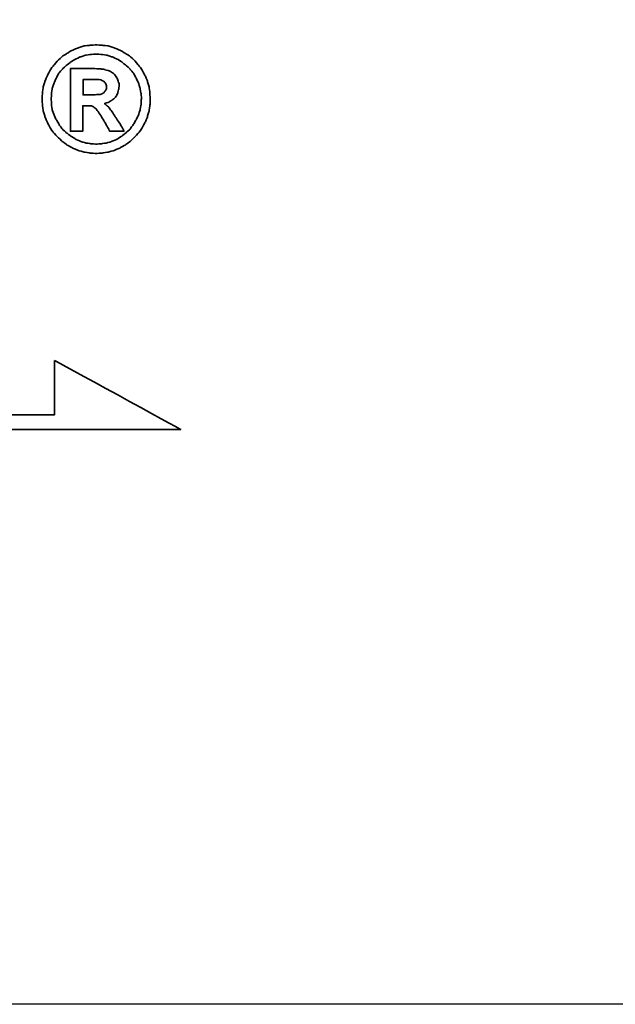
# Model space of a CAD drawing. Header units: millimetres. Extents: x 710 to 1313, y 178 to 430.
# Tile 34 of 37: x 1175 to 1183, y 221 to 236. Entities that reach past the tile are written whole.
import ezdxf

# ---------------------------------------------------------------- set-up
doc = ezdxf.new("R2010")
doc.units = ezdxf.units.MM
doc.header["$LTSCALE"] = 10
for name, color, linetype in [('DIM', 4, 'Continuous'), ('layer 1', 7, 'Continuous'), ('OUT', 3, 'Continuous')]:
    doc.layers.add(name, color=color, linetype=linetype)

# ---------------------------------------------------------------- blocks, each defined once
blk = doc.blocks.new('TBI MOTION logo(完整正式版)')
at = {"layer": 'layer 1', "color": 22, "lineweight": 35}
for points, knots in [([(81.20634, 4.98624), (81.20634, 4.98624), (81.18649, 5.32862), (81.18649, 5.32862), (81.18649, 5.32862), (81.18649, 5.32862), (81.13886, 5.66206), (81.13886, 5.66206), (81.13886, 5.66206), (81.13886, 5.66206), (81.04359, 5.97764), (81.04359, 5.97764), (81.04359, 5.97764), (81.04359, 5.97764), (80.91061, 6.29124), (80.91061, 6.29124), (80.91061, 6.29124), (80.91061, 6.29124), (80.75778, 6.58697), (80.75778, 6.58697), (80.75778, 6.58697), (80.75778, 6.58697), (80.5593, 6.85294), (80.5593, 6.85294), (80.5593, 6.85294), (80.5593, 6.85294), (80.33105, 7.1189), (80.33105, 7.1189), (80.33105, 7.1189), (80.33105, 7.1189), (80.09287, 7.33921), (80.09287, 7.33921), (80.09287, 7.33921), (80.09287, 7.33921), (79.815, 7.51982), (79.815, 7.51982), (79.815, 7.51982), (79.815, 7.51982), (79.51133, 7.69051), (79.51133, 7.69051), (79.51133, 7.69051), (79.51133, 7.69051), (79.19773, 7.8235), (79.19773, 7.8235), (79.19773, 7.8235), (79.19773, 7.8235), (78.88215, 7.91877), (78.88215, 7.91877), (78.88215, 7.91877), (78.88215, 7.91877), (78.54871, 7.95846), (78.54871, 7.95846), (78.54871, 7.95846), (78.54871, 7.95846), (78.21526, 7.98625), (78.21526, 7.98625), (78.21526, 7.98625), (78.21526, 7.98625), (77.87388, 7.95846), (77.87388, 7.95846), (77.87388, 7.95846), (77.87388, 7.95846), (77.54044, 7.91877), (77.54044, 7.91877), (77.54044, 7.91877), (77.54044, 7.91877), (77.22485, 7.8235), (77.22485, 7.8235), (77.22485, 7.8235), (77.22485, 7.8235), (76.91027, 7.69051), (76.91027, 7.69051), (76.91027, 7.69051), (76.91027, 7.69051), (76.6056, 7.51982), (76.6056, 7.51982), (76.6056, 7.51982), (76.6056, 7.51982), (76.32972, 7.33921), (76.32972, 7.33921), (76.32972, 7.33921), (76.32972, 7.33921), (76.09154, 7.1189), (76.09154, 7.1189), (76.09154, 7.1189), (76.09154, 7.1189), (75.86329, 6.85294), (75.86329, 6.85294), (75.86329, 6.85294), (75.86329, 6.85294), (75.66382, 6.58697), (75.66382, 6.58697), (75.66382, 6.58697), (75.66382, 6.58697), (75.51099, 6.29124), (75.51099, 6.29124), (75.51099, 6.29124), (75.51099, 6.29124), (75.37702, 5.97764), (75.37702, 5.97764), (75.37702, 5.97764), (75.37702, 5.97764), (75.28175, 5.66206), (75.28175, 5.66206), (75.28175, 5.66206), (75.28175, 5.66206), (75.23411, 5.32862), (75.23411, 5.32862), (75.23411, 5.32862), (75.23411, 5.32862), (75.21625, 4.98624), (75.21625, 4.98624), (75.21625, 4.98624), (75.21625, 4.98624), (75.23411, 4.6528), (75.23411, 4.6528), (75.23411, 4.6528), (75.23411, 4.6528), (75.28175, 4.32035), (75.28175, 4.32035), (75.28175, 4.32035), (75.28175, 4.32035), (75.37702, 3.99583), (75.37702, 3.99583), (75.37702, 3.99583), (75.37702, 3.99583), (75.51099, 3.68224), (75.51099, 3.68224), (75.51099, 3.68224), (75.51099, 3.68224), (75.66382, 3.38749), (75.66382, 3.38749), (75.66382, 3.38749), (75.66382, 3.38749), (75.86329, 3.10963), (75.86329, 3.10963), (75.86329, 3.10963), (75.86329, 3.10963), (76.09154, 2.87145), (76.09154, 2.87145), (76.09154, 2.87145), (76.09154, 2.87145), (76.32972, 2.6432), (76.32972, 2.6432), (76.32972, 2.6432), (76.32972, 2.6432), (76.6056, 2.43381), (76.6056, 2.43381), (76.6056, 2.43381), (76.6056, 2.43381), (76.91027, 2.27205), (76.91027, 2.27205), (76.91027, 2.27205), (76.91027, 2.27205), (77.22485, 2.13906), (77.22485, 2.13906), (77.22485, 2.13906), (77.22485, 2.13906), (77.54044, 2.0438), (77.54044, 2.0438), (77.54044, 2.0438), (77.54044, 2.0438), (77.87388, 1.99616), (77.87388, 1.99616), (77.87388, 1.99616), (77.87388, 1.99616), (78.21526, 1.97631), (78.21526, 1.97631), (78.21526, 1.97631), (78.21526, 1.97631), (78.54871, 1.99616), (78.54871, 1.99616), (78.54871, 1.99616), (78.54871, 1.99616), (78.88215, 2.0438), (78.88215, 2.0438), (78.88215, 2.0438), (78.88215, 2.0438), (79.19773, 2.13906), (79.19773, 2.13906), (79.19773, 2.13906), (79.19773, 2.13906), (79.51133, 2.27205), (79.51133, 2.27205), (79.51133, 2.27205), (79.51133, 2.27205), (79.815, 2.43381), (79.815, 2.43381), (79.815, 2.43381), (79.815, 2.43381), (80.09287, 2.6432), (80.09287, 2.6432), (80.09287, 2.6432), (80.09287, 2.6432), (80.33105, 2.87145), (80.33105, 2.87145), (80.33105, 2.87145), (80.33105, 2.87145), (80.5593, 3.10963), (80.5593, 3.10963), (80.5593, 3.10963), (80.5593, 3.10963), (80.75778, 3.38749), (80.75778, 3.38749), (80.75778, 3.38749), (80.75778, 3.38749), (80.91061, 3.68224), (80.91061, 3.68224), (80.91061, 3.68224), (80.91061, 3.68224), (81.04359, 3.99583), (81.04359, 3.99583), (81.04359, 3.99583), (81.04359, 3.99583), (81.13886, 4.32035), (81.13886, 4.32035), (81.13886, 4.32035), (81.13886, 4.32035), (81.18649, 4.6528), (81.18649, 4.6528), (81.18649, 4.6528), (81.18649, 4.6528), (81.20634, 4.98624), (81.20634, 4.98624)], [0, 0, 0, 0, 0.01785714, 0.01785714, 0.01785714, 0.01785715, 0.03571429, 0.03571429, 0.03571429, 0.0357143, 0.05357143, 0.05357143, 0.05357143, 0.05357144, 0.07142857, 0.07142857, 0.07142857, 0.07142858, 0.08928571, 0.08928571, 0.08928571, 0.08928572, 0.10714286, 0.10714286, 0.10714286, 0.10714287, 0.125, 0.125, 0.125, 0.12500001, 0.14285714, 0.14285714, 0.14285714, 0.14285715, 0.16071429, 0.16071429, 0.16071429, 0.1607143, 0.17857143, 0.17857143, 0.17857143, 0.17857144, 0.19642857, 0.19642857, 0.19642857, 0.19642858, 0.21428571, 0.21428571, 0.21428571, 0.21428572, 0.23214286, 0.23214286, 0.23214286, 0.23214287, 0.25, 0.25, 0.25, 0.25000001, 0.26785714, 0.26785714, 0.26785714, 0.26785715, 0.28571429, 0.28571429, 0.28571429, 0.2857143, 0.30357143, 0.30357143, 0.30357143, 0.30357144, 0.32142857, 0.32142857, 0.32142857, 0.32142858, 0.33928571, 0.33928571, 0.33928571, 0.33928572, 0.35714286, 0.35714286, 0.35714286, 0.35714287, 0.375, 0.375, 0.375, 0.37500001, 0.39285714, 0.39285714, 0.39285714, 0.39285715, 0.41071429, 0.41071429, 0.41071429, 0.4107143, 0.42857143, 0.42857143, 0.42857143, 0.42857144, 0.44642857, 0.44642857, 0.44642857, 0.44642858, 0.46428571, 0.46428571, 0.46428571, 0.46428572, 0.48214286, 0.48214286, 0.48214286, 0.48214287, 0.5, 0.5, 0.5, 0.50000001, 0.51785714, 0.51785714, 0.51785714, 0.51785715, 0.53571429, 0.53571429, 0.53571429, 0.5357143, 0.55357143, 0.55357143, 0.55357143, 0.55357144, 0.57142857, 0.57142857, 0.57142857, 0.57142858, 0.58928571, 0.58928571, 0.58928571, 0.58928572, 0.60714286, 0.60714286, 0.60714286, 0.60714287, 0.625, 0.625, 0.625, 0.62500001, 0.64285714, 0.64285714, 0.64285714, 0.64285715, 0.66071429, 0.66071429, 0.66071429, 0.6607143, 0.67857143, 0.67857143, 0.67857143, 0.67857144, 0.69642857, 0.69642857, 0.69642857, 0.69642858, 0.71428571, 0.71428571, 0.71428571, 0.71428572, 0.73214286, 0.73214286, 0.73214286, 0.73214287, 0.75, 0.75, 0.75, 0.75000001, 0.76785714, 0.76785714, 0.76785714, 0.76785715, 0.78571429, 0.78571429, 0.78571429, 0.7857143, 0.80357143, 0.80357143, 0.80357143, 0.80357144, 0.82142857, 0.82142857, 0.82142857, 0.82142858, 0.83928571, 0.83928571, 0.83928571, 0.83928572, 0.85714286, 0.85714286, 0.85714286, 0.85714287, 0.875, 0.875, 0.875, 0.87500001, 0.89285714, 0.89285714, 0.89285714, 0.89285715, 0.91071429, 0.91071429, 0.91071429, 0.9107143, 0.92857143, 0.92857143, 0.92857143, 0.92857144, 0.94642857, 0.94642857, 0.94642857, 0.94642858, 0.96428571, 0.96428571, 0.96428571, 0.96428572, 0.98214286, 0.98214286, 0.98214286, 0.98214287, 1, 1, 1, 1]), ([(80.71014, 4.98624), (80.71014, 4.98624), (80.69129, 5.29091), (80.69129, 5.29091), (80.69129, 5.29091), (80.69129, 5.29091), (80.64464, 5.57672), (80.64464, 5.57672), (80.64464, 5.57672), (80.64464, 5.57672), (80.54937, 5.87245), (80.54937, 5.87245), (80.54937, 5.87245), (80.54937, 5.87245), (80.41639, 6.14833), (80.41639, 6.14833), (80.41639, 6.14833), (80.41639, 6.14833), (80.27349, 6.41429), (80.27349, 6.41429), (80.27349, 6.41429), (80.27349, 6.41429), (80.08295, 6.64255), (80.08295, 6.64255), (80.08295, 6.64255), (80.08295, 6.64255), (79.86264, 6.84301), (79.86264, 6.84301), (79.86264, 6.84301), (79.86264, 6.84301), (79.63439, 7.03355), (79.63439, 7.03355), (79.63439, 7.03355), (79.63439, 7.03355), (79.37835, 7.1963), (79.37835, 7.1963), (79.37835, 7.1963), (79.37835, 7.1963), (79.10246, 7.30944), (79.10246, 7.30944), (79.10246, 7.30944), (79.10246, 7.30944), (78.81665, 7.40471), (78.81665, 7.40471), (78.81665, 7.40471), (78.81665, 7.40471), (78.511, 7.45234), (78.511, 7.45234), (78.511, 7.45234), (78.511, 7.45234), (78.21526, 7.47219), (78.21526, 7.47219), (78.21526, 7.47219), (78.21526, 7.47219), (77.9106, 7.45234), (77.9106, 7.45234), (77.9106, 7.45234), (77.9106, 7.45234), (77.61685, 7.40471), (77.61685, 7.40471), (77.61685, 7.40471), (77.61685, 7.40471), (77.32012, 7.30944), (77.32012, 7.30944), (77.32012, 7.30944), (77.32012, 7.30944), (77.06309, 7.1963), (77.06309, 7.1963), (77.06309, 7.1963), (77.06309, 7.1963), (76.80606, 7.03355), (76.80606, 7.03355), (76.80606, 7.03355), (76.80606, 7.03355), (76.55797, 6.84301), (76.55797, 6.84301), (76.55797, 6.84301), (76.55797, 6.84301), (76.34063, 6.64255), (76.34063, 6.64255), (76.34063, 6.64255), (76.34063, 6.64255), (76.1491, 6.41429), (76.1491, 6.41429), (76.1491, 6.41429), (76.1491, 6.41429), (76.0062, 6.14833), (76.0062, 6.14833), (76.0062, 6.14833), (76.0062, 6.14833), (75.88314, 5.87245), (75.88314, 5.87245), (75.88314, 5.87245), (75.88314, 5.87245), (75.77794, 5.57672), (75.77794, 5.57672), (75.77794, 5.57672), (75.77794, 5.57672), (75.73924, 5.29091), (75.73924, 5.29091), (75.73924, 5.29091), (75.73924, 5.29091), (75.72039, 4.98624), (75.72039, 4.98624), (75.72039, 4.98624), (75.72039, 4.98624), (75.73924, 4.67165), (75.73924, 4.67165), (75.73924, 4.67165), (75.73924, 4.67165), (75.77794, 4.37791), (75.77794, 4.37791), (75.77794, 4.37791), (75.77794, 4.37791), (75.88314, 4.10102), (75.88314, 4.10102), (75.88314, 4.10102), (75.88314, 4.10102), (76.0062, 3.83407), (76.0062, 3.83407), (76.0062, 3.83407), (76.0062, 3.83407), (76.15902, 3.56811), (76.15902, 3.56811), (76.15902, 3.56811), (76.15902, 3.56811), (76.34063, 3.32001), (76.34063, 3.32001), (76.34063, 3.32001), (76.34063, 3.32001), (76.55797, 3.11955), (76.55797, 3.11955), (76.55797, 3.11955), (76.55797, 3.11955), (76.80606, 2.92901), (76.80606, 2.92901), (76.80606, 2.92901), (76.80606, 2.92901), (77.06309, 2.76725), (77.06309, 2.76725), (77.06309, 2.76725), (77.06309, 2.76725), (77.32012, 2.65412), (77.32012, 2.65412), (77.32012, 2.65412), (77.32012, 2.65412), (77.61685, 2.55786), (77.61685, 2.55786), (77.61685, 2.55786), (77.61685, 2.55786), (77.9106, 2.51022), (77.9106, 2.51022), (77.9106, 2.51022), (77.9106, 2.51022), (78.21526, 2.49137), (78.21526, 2.49137), (78.21526, 2.49137), (78.21526, 2.49137), (78.511, 2.51022), (78.511, 2.51022), (78.511, 2.51022), (78.511, 2.51022), (78.81665, 2.55786), (78.81665, 2.55786), (78.81665, 2.55786), (78.81665, 2.55786), (79.10246, 2.65412), (79.10246, 2.65412), (79.10246, 2.65412), (79.10246, 2.65412), (79.37835, 2.76725), (79.37835, 2.76725), (79.37835, 2.76725), (79.37835, 2.76725), (79.63439, 2.92901), (79.63439, 2.92901), (79.63439, 2.92901), (79.63439, 2.92901), (79.86264, 3.11955), (79.86264, 3.11955), (79.86264, 3.11955), (79.86264, 3.11955), (80.08295, 3.32001), (80.08295, 3.32001), (80.08295, 3.32001), (80.08295, 3.32001), (80.26356, 3.56811), (80.26356, 3.56811), (80.26356, 3.56811), (80.26356, 3.56811), (80.41639, 3.83407), (80.41639, 3.83407), (80.41639, 3.83407), (80.41639, 3.83407), (80.54937, 4.10102), (80.54937, 4.10102), (80.54937, 4.10102), (80.54937, 4.10102), (80.64464, 4.37791), (80.64464, 4.37791), (80.64464, 4.37791), (80.64464, 4.37791), (80.69129, 4.67165), (80.69129, 4.67165), (80.69129, 4.67165), (80.69129, 4.67165), (80.71014, 4.98624), (80.71014, 4.98624)], [0, 0, 0, 0, 0.01923077, 0.01923077, 0.01923077, 0.01923078, 0.03846154, 0.03846154, 0.03846154, 0.03846155, 0.05769231, 0.05769231, 0.05769231, 0.05769232, 0.07692308, 0.07692308, 0.07692308, 0.07692309, 0.09615385, 0.09615385, 0.09615385, 0.09615386, 0.11538462, 0.11538462, 0.11538462, 0.11538463, 0.13461538, 0.13461538, 0.13461538, 0.13461539, 0.15384615, 0.15384615, 0.15384615, 0.15384616, 0.17307692, 0.17307692, 0.17307692, 0.17307693, 0.19230769, 0.19230769, 0.19230769, 0.1923077, 0.21153846, 0.21153846, 0.21153846, 0.21153847, 0.23076923, 0.23076923, 0.23076923, 0.23076924, 0.25, 0.25, 0.25, 0.25000001, 0.26923077, 0.26923077, 0.26923077, 0.26923078, 0.28846154, 0.28846154, 0.28846154, 0.28846155, 0.30769231, 0.30769231, 0.30769231, 0.30769232, 0.32692308, 0.32692308, 0.32692308, 0.32692309, 0.34615385, 0.34615385, 0.34615385, 0.34615386, 0.36538462, 0.36538462, 0.36538462, 0.36538463, 0.38461538, 0.38461538, 0.38461538, 0.38461539, 0.40384615, 0.40384615, 0.40384615, 0.40384616, 0.42307692, 0.42307692, 0.42307692, 0.42307693, 0.44230769, 0.44230769, 0.44230769, 0.4423077, 0.46153846, 0.46153846, 0.46153846, 0.46153847, 0.48076923, 0.48076923, 0.48076923, 0.48076924, 0.5, 0.5, 0.5, 0.50000001, 0.51923077, 0.51923077, 0.51923077, 0.51923078, 0.53846154, 0.53846154, 0.53846154, 0.53846155, 0.55769231, 0.55769231, 0.55769231, 0.55769232, 0.57692308, 0.57692308, 0.57692308, 0.57692309, 0.59615385, 0.59615385, 0.59615385, 0.59615386, 0.61538462, 0.61538462, 0.61538462, 0.61538463, 0.63461538, 0.63461538, 0.63461538, 0.63461539, 0.65384615, 0.65384615, 0.65384615, 0.65384616, 0.67307692, 0.67307692, 0.67307692, 0.67307693, 0.69230769, 0.69230769, 0.69230769, 0.6923077, 0.71153846, 0.71153846, 0.71153846, 0.71153847, 0.73076923, 0.73076923, 0.73076923, 0.73076924, 0.75, 0.75, 0.75, 0.75000001, 0.76923077, 0.76923077, 0.76923077, 0.76923078, 0.78846154, 0.78846154, 0.78846154, 0.78846155, 0.80769231, 0.80769231, 0.80769231, 0.80769232, 0.82692308, 0.82692308, 0.82692308, 0.82692309, 0.84615385, 0.84615385, 0.84615385, 0.84615386, 0.86538462, 0.86538462, 0.86538462, 0.86538463, 0.88461538, 0.88461538, 0.88461538, 0.88461539, 0.90384615, 0.90384615, 0.90384615, 0.90384616, 0.92307692, 0.92307692, 0.92307692, 0.92307693, 0.94230769, 0.94230769, 0.94230769, 0.9423077, 0.96153846, 0.96153846, 0.96153846, 0.96153847, 0.98076923, 0.98076923, 0.98076923, 0.98076924, 1, 1, 1, 1]), ([(76.78721, 3.2823), (76.78721, 3.2823), (76.78721, 3.32001), (76.78721, 3.32001), (76.78721, 3.32001), (76.78721, 3.32001), (76.78721, 3.42422), (76.78721, 3.42422), (76.78721, 3.42422), (76.78721, 3.42422), (76.78721, 3.59689), (76.78721, 3.59689), (76.78721, 3.59689), (76.78721, 3.59689), (76.78721, 3.80529), (76.78721, 3.80529), (76.78721, 3.80529), (76.78721, 3.80529), (76.78721, 4.0524), (76.78721, 4.0524), (76.78721, 4.0524), (76.78721, 4.0524), (76.78721, 4.32035), (76.78721, 4.32035), (76.78721, 4.32035), (76.78721, 4.32035), (76.78721, 4.92868), (76.78721, 4.92868), (76.78721, 4.92868), (76.78721, 4.92868), (76.78721, 5.53801), (76.78721, 5.53801), (76.78721, 5.53801), (76.78721, 5.53801), (76.78721, 5.82482), (76.78721, 5.82482), (76.78721, 5.82482), (76.78721, 5.82482), (76.78721, 6.07291), (76.78721, 6.07291), (76.78721, 6.07291), (76.78721, 6.07291), (76.78721, 6.30017), (76.78721, 6.30017), (76.78721, 6.30017), (76.78721, 6.30017), (76.78721, 6.45399), (76.78721, 6.45399), (76.78721, 6.45399), (76.78721, 6.45399), (76.78721, 6.5572), (76.78721, 6.5572), (76.78721, 6.5572), (76.78721, 6.5572), (76.78721, 6.59689), (76.78721, 6.59689), (76.78721, 6.59689), (76.78721, 6.59689), (76.78721, 6.67232), (76.78721, 6.67232), (76.78721, 6.67232), (76.78721, 6.67232), (76.8537, 6.67232), (76.8537, 6.67232), (76.8537, 6.67232), (76.8537, 6.67232), (76.87355, 6.67232), (76.87355, 6.67232), (76.87355, 6.67232), (76.87355, 6.67232), (76.91027, 6.67232), (76.91027, 6.67232), (76.91027, 6.67232), (76.91027, 6.67232), (77.04424, 6.67232), (77.04424, 6.67232), (77.04424, 6.67232), (77.04424, 6.67232), (77.22485, 6.67232), (77.22485, 6.67232), (77.22485, 6.67232), (77.22485, 6.67232), (77.43524, 6.67232), (77.43524, 6.67232), (77.43524, 6.67232), (77.43524, 6.67232), (77.65357, 6.67232), (77.65357, 6.67232), (77.65357, 6.67232), (77.65357, 6.67232), (77.82625, 6.67232), (77.82625, 6.67232), (77.82625, 6.67232), (77.82625, 6.67232), (77.94037, 6.67232), (77.94037, 6.67232), (77.94037, 6.67232), (77.94037, 6.67232), (77.97709, 6.67232), (77.97709, 6.67232), (77.97709, 6.67232), (77.97709, 6.67232), (77.99694, 6.67232), (77.99694, 6.67232), (77.99694, 6.67232), (77.99694, 6.67232), (78.00686, 6.67232), (78.00686, 6.67232), (78.00686, 6.67232), (78.00686, 6.67232), (78.28275, 6.6624), (78.28275, 6.6624), (78.28275, 6.6624), (78.28275, 6.6624), (78.50107, 6.64255), (78.50107, 6.64255), (78.50107, 6.64255), (78.50107, 6.64255), (78.511, 6.64255), (78.511, 6.64255), (78.511, 6.64255), (78.511, 6.64255), (78.70154, 6.61476), (78.70154, 6.61476), (78.70154, 6.61476), (78.70154, 6.61476), (78.70154, 6.60483), (78.70154, 6.60483), (78.70154, 6.60483), (78.70154, 6.60483), (78.86429, 6.56713), (78.86429, 6.56713), (78.86429, 6.56713), (78.86429, 6.56713), (78.87223, 6.56713), (78.87223, 6.56713), (78.87223, 6.56713), (78.87223, 6.56713), (78.99727, 6.51056), (78.99727, 6.51056), (78.99727, 6.51056), (78.99727, 6.51056), (79.00719, 6.51056), (79.00719, 6.51056), (79.00719, 6.51056), (79.00719, 6.51056), (79.00719, 6.50162), (79.00719, 6.50162), (79.00719, 6.50162), (79.00719, 6.50162), (79.1104, 6.43415), (79.1104, 6.43415), (79.1104, 6.43415), (79.1104, 6.43415), (79.12132, 6.43415), (79.12132, 6.43415), (79.12132, 6.43415), (79.12132, 6.43415), (79.22552, 6.34781), (79.22552, 6.34781), (79.22552, 6.34781), (79.22552, 6.34781), (79.23544, 6.33888), (79.23544, 6.33888), (79.23544, 6.33888), (79.23544, 6.33888), (79.23544, 6.32895), (79.23544, 6.32895), (79.23544, 6.32895), (79.23544, 6.32895), (79.31087, 6.21483), (79.31087, 6.21483), (79.31087, 6.21483), (79.31087, 6.21483), (79.38629, 6.1007), (79.38629, 6.1007), (79.38629, 6.1007), (79.38629, 6.1007), (79.3972, 6.1007), (79.3972, 6.1007), (79.3972, 6.1007), (79.3972, 6.1007), (79.3972, 6.09078), (79.3972, 6.09078), (79.3972, 6.09078), (79.3972, 6.09078), (79.43392, 5.97764), (79.43392, 5.97764), (79.43392, 5.97764), (79.43392, 5.97764), (79.43392, 5.96772), (79.43392, 5.96772), (79.43392, 5.96772), (79.43392, 5.96772), (79.47362, 5.83474), (79.47362, 5.83474), (79.47362, 5.83474), (79.47362, 5.83474), (79.48156, 5.82482), (79.48156, 5.82482), (79.48156, 5.82482), (79.48156, 5.82482), (79.48156, 5.69977), (79.48156, 5.69977), (79.48156, 5.69977), (79.48156, 5.69977), (79.48156, 5.69183), (79.48156, 5.69183), (79.48156, 5.69183), (79.48156, 5.69183), (79.4637, 5.51915), (79.4637, 5.51915), (79.4637, 5.51915), (79.4637, 5.51915), (79.4637, 5.51122), (79.4637, 5.51122), (79.4637, 5.51122), (79.4637, 5.51122), (79.45377, 5.51122), (79.45377, 5.51122), (79.45377, 5.51122), (79.45377, 5.51122), (79.41507, 5.34847), (79.41507, 5.34847), (79.41507, 5.34847), (79.41507, 5.34847), (79.41507, 5.33854), (79.41507, 5.33854), (79.41507, 5.33854), (79.41507, 5.33854), (79.41507, 5.32862), (79.41507, 5.32862), (79.41507, 5.32862), (79.41507, 5.32862), (79.33865, 5.16785), (79.33865, 5.16785), (79.33865, 5.16785), (79.33865, 5.16785), (79.33071, 5.15693), (79.33071, 5.15693), (79.33071, 5.15693), (79.33071, 5.15693), (79.2156, 5.02495), (79.2156, 5.02495), (79.2156, 5.02495), (79.2156, 5.02495), (79.20567, 5.01502), (79.20567, 5.01502), (79.20567, 5.01502), (79.20567, 5.01502), (79.05483, 4.89991), (79.05483, 4.89991), (79.05483, 4.89991), (79.05483, 4.89991), (79.04491, 4.89197), (79.04491, 4.89197), (79.04491, 4.89197), (79.04491, 4.89197), (78.89208, 4.7967), (78.89208, 4.7967), (78.89208, 4.7967), (78.89208, 4.7967), (78.88215, 4.7967), (78.88215, 4.7967), (78.88215, 4.7967), (78.88215, 4.7967), (78.69161, 4.73913), (78.69161, 4.73913), (78.69161, 4.73913), (78.69161, 4.73913), (78.68169, 4.73913), (78.68169, 4.73913), (78.68169, 4.73913), (78.68169, 4.73913), (78.68169, 4.72921), (78.68169, 4.72921), (78.68169, 4.72921), (78.68169, 4.72921), (78.78688, 4.63394), (78.78688, 4.63394), (78.78688, 4.63394), (78.78688, 4.63394), (78.902, 4.52875), (78.902, 4.52875), (78.902, 4.52875), (78.902, 4.52875), (78.91093, 4.52081), (78.91093, 4.52081), (78.91093, 4.52081), (78.91093, 4.52081), (79.02506, 4.36798), (79.02506, 4.36798), (79.02506, 4.36798), (79.02506, 4.36798), (79.1501, 4.1953), (79.1501, 4.1953), (79.1501, 4.1953), (79.1501, 4.1953), (79.1501, 4.18736), (79.1501, 4.18736), (79.1501, 4.18736), (79.1501, 4.18736), (79.29201, 3.96705), (79.29201, 3.96705), (79.29201, 3.96705), (79.29201, 3.96705), (79.31087, 3.93828), (79.31087, 3.93828), (79.31087, 3.93828), (79.31087, 3.93828), (79.32079, 3.93828), (79.32079, 3.93828), (79.32079, 3.93828), (79.32079, 3.93828), (79.3585, 3.87178), (79.3585, 3.87178), (79.3585, 3.87178), (79.3585, 3.87178), (79.50141, 3.64353), (79.50141, 3.64353), (79.50141, 3.64353), (79.50141, 3.64353), (79.51133, 3.64353), (79.51133, 3.64353), (79.51133, 3.64353), (79.51133, 3.64353), (79.64431, 3.41528), (79.64431, 3.41528), (79.64431, 3.41528), (79.64431, 3.41528), (79.68202, 3.3478), (79.68202, 3.3478), (79.68202, 3.3478), (79.68202, 3.3478), (79.70187, 3.31009), (79.70187, 3.31009), (79.70187, 3.31009), (79.70187, 3.31009), (79.7495, 3.2049), (79.7495, 3.2049), (79.7495, 3.2049), (79.7495, 3.2049), (79.64431, 3.2049), (79.64431, 3.2049), (79.64431, 3.2049), (79.64431, 3.2049), (79.62546, 3.2049), (79.62546, 3.2049), (79.62546, 3.2049), (79.62546, 3.2049), (79.53912, 3.2049), (79.53912, 3.2049), (79.53912, 3.2049), (79.53912, 3.2049), (79.31087, 3.2049), (79.31087, 3.2049), (79.31087, 3.2049), (79.31087, 3.2049), (79.08262, 3.2049), (79.08262, 3.2049), (79.08262, 3.2049), (79.08262, 3.2049), (79.00719, 3.2049), (79.00719, 3.2049), (79.00719, 3.2049), (79.00719, 3.2049), (78.98735, 3.2049), (78.98735, 3.2049), (78.98735, 3.2049), (78.98735, 3.2049), (78.94964, 3.2049), (78.94964, 3.2049), (78.94964, 3.2049), (78.94964, 3.2049), (78.92979, 3.24459), (78.92979, 3.24459), (78.92979, 3.24459), (78.92979, 3.24459), (78.91093, 3.2823), (78.91093, 3.2823), (78.91093, 3.2823), (78.91093, 3.2823), (78.91093, 3.29223), (78.91093, 3.29223), (78.91093, 3.29223), (78.91093, 3.29223), (78.89208, 3.3478), (78.89208, 3.3478), (78.89208, 3.3478), (78.89208, 3.3478), (78.78688, 3.52048), (78.78688, 3.52048), (78.78688, 3.52048), (78.78688, 3.52048), (78.69161, 3.7001), (78.69161, 3.7001), (78.69161, 3.7001), (78.69161, 3.7001), (78.6539, 3.7388), (78.6539, 3.7388), (78.6539, 3.7388), (78.6539, 3.7388), (78.64398, 3.74873), (78.64398, 3.74873), (78.64398, 3.74873), (78.64398, 3.74873), (78.64398, 3.75766), (78.64398, 3.75766), (78.64398, 3.75766), (78.64398, 3.75766), (78.63405, 3.78644), (78.63405, 3.78644), (78.63405, 3.78644), (78.63405, 3.78644), (78.48321, 4.04347), (78.48321, 4.04347), (78.48321, 4.04347), (78.48321, 4.04347), (78.33038, 4.2618), (78.33038, 4.2618), (78.33038, 4.2618), (78.33038, 4.2618), (78.20732, 4.43447), (78.20732, 4.43447), (78.20732, 4.43447), (78.20732, 4.43447), (78.09221, 4.52081), (78.09221, 4.52081), (78.09221, 4.52081), (78.09221, 4.52081), (78.02472, 4.56845), (78.02472, 4.56845), (78.02472, 4.56845), (78.02472, 4.56845), (77.9493, 4.60616), (77.9493, 4.60616), (77.9493, 4.60616), (77.9493, 4.60616), (77.8451, 4.61608), (77.8451, 4.61608), (77.8451, 4.61608), (77.8451, 4.61608), (77.71113, 4.61608), (77.71113, 4.61608), (77.71113, 4.61608), (77.71113, 4.61608), (77.69128, 4.61608), (77.69128, 4.61608), (77.69128, 4.61608), (77.69128, 4.61608), (77.67342, 4.61608), (77.67342, 4.61608), (77.67342, 4.61608), (77.67342, 4.61608), (77.5583, 4.61608), (77.5583, 4.61608), (77.5583, 4.61608), (77.5583, 4.61608), (77.46303, 4.61608), (77.46303, 4.61608), (77.46303, 4.61608), (77.46303, 4.61608), (77.46303, 4.54761), (77.46303, 4.54761), (77.46303, 4.54761), (77.46303, 4.54761), (77.46303, 4.47318), (77.46303, 4.47318), (77.46303, 4.47318), (77.46303, 4.47318), (77.46303, 4.24294), (77.46303, 4.24294), (77.46303, 4.24294), (77.46303, 4.24294), (77.46303, 3.99583), (77.46303, 3.99583), (77.46303, 3.99583), (77.46303, 3.99583), (77.46303, 3.72888), (77.46303, 3.72888), (77.46303, 3.72888), (77.46303, 3.72888), (77.46303, 3.51055), (77.46303, 3.51055), (77.46303, 3.51055), (77.46303, 3.51055), (77.46303, 3.42422), (77.46303, 3.42422), (77.46303, 3.42422), (77.46303, 3.42422), (77.46303, 3.35773), (77.46303, 3.35773), (77.46303, 3.35773), (77.46303, 3.35773), (77.46303, 3.30017), (77.46303, 3.30017), (77.46303, 3.30017), (77.46303, 3.30017), (77.46303, 3.2823), (77.46303, 3.2823), (77.46303, 3.2823), (77.46303, 3.2823), (77.46303, 3.2049), (77.46303, 3.2049), (77.46303, 3.2049), (77.46303, 3.2049), (77.39753, 3.2049), (77.39753, 3.2049), (77.39753, 3.2049), (77.39753, 3.2049), (77.37768, 3.2049), (77.37768, 3.2049), (77.37768, 3.2049), (77.37768, 3.2049), (77.32012, 3.2049), (77.32012, 3.2049), (77.32012, 3.2049), (77.32012, 3.2049), (77.12165, 3.2049), (77.12165, 3.2049), (77.12165, 3.2049), (77.12165, 3.2049), (76.94897, 3.2049), (76.94897, 3.2049), (76.94897, 3.2049), (76.94897, 3.2049), (76.8924, 3.2049), (76.8924, 3.2049), (76.8924, 3.2049), (76.8924, 3.2049), (76.8537, 3.2049), (76.8537, 3.2049), (76.8537, 3.2049), (76.8537, 3.2049), (76.78721, 3.2049), (76.78721, 3.2049), (76.78721, 3.2049), (76.78721, 3.2049), (76.78721, 3.2823), (76.78721, 3.2823)], [0, 0, 0, 0, 0.00740741, 0.00740741, 0.00740741, 0.00740742, 0.01481481, 0.01481481, 0.01481481, 0.01481482, 0.02222222, 0.02222222, 0.02222222, 0.02222223, 0.02962963, 0.02962963, 0.02962963, 0.02962964, 0.03703704, 0.03703704, 0.03703704, 0.03703705, 0.04444444, 0.04444444, 0.04444444, 0.04444445, 0.05185185, 0.05185185, 0.05185185, 0.05185186, 0.05925926, 0.05925926, 0.05925926, 0.05925927, 0.06666667, 0.06666667, 0.06666667, 0.06666668, 0.07407407, 0.07407407, 0.07407407, 0.07407408, 0.08148148, 0.08148148, 0.08148148, 0.08148149, 0.08888889, 0.08888889, 0.08888889, 0.0888889, 0.0962963, 0.0962963, 0.0962963, 0.09629631, 0.1037037, 0.1037037, 0.1037037, 0.10370371, 0.11111111, 0.11111111, 0.11111111, 0.11111112, 0.11851852, 0.11851852, 0.11851852, 0.11851853, 0.12592593, 0.12592593, 0.12592593, 0.12592594, 0.13333333, 0.13333333, 0.13333333, 0.13333334, 0.14074074, 0.14074074, 0.14074074, 0.14074075, 0.14814815, 0.14814815, 0.14814815, 0.14814816, 0.15555556, 0.15555556, 0.15555556, 0.15555557, 0.16296296, 0.16296296, 0.16296296, 0.16296297, 0.17037037, 0.17037037, 0.17037037, 0.17037038, 0.17777778, 0.17777778, 0.17777778, 0.17777779, 0.18518519, 0.18518519, 0.18518519, 0.1851852, 0.19259259, 0.19259259, 0.19259259, 0.1925926, 0.2, 0.2, 0.2, 0.20000001, 0.20740741, 0.20740741, 0.20740741, 0.20740742, 0.21481481, 0.21481481, 0.21481481, 0.21481482, 0.22222222, 0.22222222, 0.22222222, 0.22222223, 0.22962963, 0.22962963, 0.22962963, 0.22962964, 0.23703704, 0.23703704, 0.23703704, 0.23703705, 0.24444444, 0.24444444, 0.24444444, 0.24444445, 0.25185185, 0.25185185, 0.25185185, 0.25185186, 0.25925926, 0.25925926, 0.25925926, 0.25925927, 0.26666667, 0.26666667, 0.26666667, 0.26666668, 0.27407407, 0.27407407, 0.27407407, 0.27407408, 0.28148148, 0.28148148, 0.28148148, 0.28148149, 0.28888889, 0.28888889, 0.28888889, 0.2888889, 0.2962963, 0.2962963, 0.2962963, 0.29629631, 0.3037037, 0.3037037, 0.3037037, 0.30370371, 0.31111111, 0.31111111, 0.31111111, 0.31111112, 0.31851852, 0.31851852, 0.31851852, 0.31851853, 0.32592593, 0.32592593, 0.32592593, 0.32592594, 0.33333333, 0.33333333, 0.33333333, 0.33333334, 0.34074074, 0.34074074, 0.34074074, 0.34074075, 0.34814815, 0.34814815, 0.34814815, 0.34814816, 0.35555556, 0.35555556, 0.35555556, 0.35555557, 0.36296296, 0.36296296, 0.36296296, 0.36296297, 0.37037037, 0.37037037, 0.37037037, 0.37037038, 0.37777778, 0.37777778, 0.37777778, 0.37777779, 0.38518519, 0.38518519, 0.38518519, 0.3851852, 0.39259259, 0.39259259, 0.39259259, 0.3925926, 0.4, 0.4, 0.4, 0.40000001, 0.40740741, 0.40740741, 0.40740741, 0.40740742, 0.41481481, 0.41481481, 0.41481481, 0.41481482, 0.42222222, 0.42222222, 0.42222222, 0.42222223, 0.42962963, 0.42962963, 0.42962963, 0.42962964, 0.43703704, 0.43703704, 0.43703704, 0.43703705, 0.44444444, 0.44444444, 0.44444444, 0.44444445, 0.45185185, 0.45185185, 0.45185185, 0.45185186, 0.45925926, 0.45925926, 0.45925926, 0.45925927, 0.46666667, 0.46666667, 0.46666667, 0.46666668, 0.47407407, 0.47407407, 0.47407407, 0.47407408, 0.48148148, 0.48148148, 0.48148148, 0.48148149, 0.48888889, 0.48888889, 0.48888889, 0.4888889, 0.4962963, 0.4962963, 0.4962963, 0.49629631, 0.5037037, 0.5037037, 0.5037037, 0.50370371, 0.51111111, 0.51111111, 0.51111111, 0.51111112, 0.51851852, 0.51851852, 0.51851852, 0.51851853, 0.52592593, 0.52592593, 0.52592593, 0.52592594, 0.53333333, 0.53333333, 0.53333333, 0.53333334, 0.54074074, 0.54074074, 0.54074074, 0.54074075, 0.54814815, 0.54814815, 0.54814815, 0.54814816, 0.55555556, 0.55555556, 0.55555556, 0.55555557, 0.56296296, 0.56296296, 0.56296296, 0.56296297, 0.57037037, 0.57037037, 0.57037037, 0.57037038, 0.57777778, 0.57777778, 0.57777778, 0.57777779, 0.58518519, 0.58518519, 0.58518519, 0.5851852, 0.59259259, 0.59259259, 0.59259259, 0.5925926, 0.6, 0.6, 0.6, 0.60000001, 0.60740741, 0.60740741, 0.60740741, 0.60740742, 0.61481481, 0.61481481, 0.61481481, 0.61481482, 0.62222222, 0.62222222, 0.62222222, 0.62222223, 0.62962963, 0.62962963, 0.62962963, 0.62962964, 0.63703704, 0.63703704, 0.63703704, 0.63703705, 0.64444444, 0.64444444, 0.64444444, 0.64444445, 0.65185185, 0.65185185, 0.65185185, 0.65185186, 0.65925926, 0.65925926, 0.65925926, 0.65925927, 0.66666667, 0.66666667, 0.66666667, 0.66666668, 0.67407407, 0.67407407, 0.67407407, 0.67407408, 0.68148148, 0.68148148, 0.68148148, 0.68148149, 0.68888889, 0.68888889, 0.68888889, 0.6888889, 0.6962963, 0.6962963, 0.6962963, 0.69629631, 0.7037037, 0.7037037, 0.7037037, 0.70370371, 0.71111111, 0.71111111, 0.71111111, 0.71111112, 0.71851852, 0.71851852, 0.71851852, 0.71851853, 0.72592593, 0.72592593, 0.72592593, 0.72592594, 0.73333333, 0.73333333, 0.73333333, 0.73333334, 0.74074074, 0.74074074, 0.74074074, 0.74074075, 0.74814815, 0.74814815, 0.74814815, 0.74814816, 0.75555556, 0.75555556, 0.75555556, 0.75555557, 0.76296296, 0.76296296, 0.76296296, 0.76296297, 0.77037037, 0.77037037, 0.77037037, 0.77037038, 0.77777778, 0.77777778, 0.77777778, 0.77777779, 0.78518519, 0.78518519, 0.78518519, 0.7851852, 0.79259259, 0.79259259, 0.79259259, 0.7925926, 0.8, 0.8, 0.8, 0.80000001, 0.80740741, 0.80740741, 0.80740741, 0.80740742, 0.81481481, 0.81481481, 0.81481481, 0.81481482, 0.82222222, 0.82222222, 0.82222222, 0.82222223, 0.82962963, 0.82962963, 0.82962963, 0.82962964, 0.83703704, 0.83703704, 0.83703704, 0.83703705, 0.84444444, 0.84444444, 0.84444444, 0.84444445, 0.85185185, 0.85185185, 0.85185185, 0.85185186, 0.85925926, 0.85925926, 0.85925926, 0.85925927, 0.86666667, 0.86666667, 0.86666667, 0.86666668, 0.87407407, 0.87407407, 0.87407407, 0.87407408, 0.88148148, 0.88148148, 0.88148148, 0.88148149, 0.88888889, 0.88888889, 0.88888889, 0.8888889, 0.8962963, 0.8962963, 0.8962963, 0.89629631, 0.9037037, 0.9037037, 0.9037037, 0.90370371, 0.91111111, 0.91111111, 0.91111111, 0.91111112, 0.91851852, 0.91851852, 0.91851852, 0.91851853, 0.92592593, 0.92592593, 0.92592593, 0.92592594, 0.93333333, 0.93333333, 0.93333333, 0.93333334, 0.94074074, 0.94074074, 0.94074074, 0.94074075, 0.94814815, 0.94814815, 0.94814815, 0.94814816, 0.95555556, 0.95555556, 0.95555556, 0.95555557, 0.96296296, 0.96296296, 0.96296296, 0.96296297, 0.97037037, 0.97037037, 0.97037037, 0.97037038, 0.97777778, 0.97777778, 0.97777778, 0.97777779, 0.98518519, 0.98518519, 0.98518519, 0.9851852, 0.99259259, 0.99259259, 0.99259259, 0.9925926, 1, 1, 1, 1]), ([(77.48288, 6.07291), (77.48288, 6.07291), (77.48288, 5.99551), (77.48288, 5.99551), (77.48288, 5.99551), (77.48288, 5.99551), (77.48288, 5.82482), (77.48288, 5.82482), (77.48288, 5.82482), (77.48288, 5.82482), (77.48288, 5.63328), (77.48288, 5.63328), (77.48288, 5.63328), (77.48288, 5.63328), (77.48288, 5.46358), (77.48288, 5.46358), (77.48288, 5.46358), (77.48288, 5.46358), (77.48288, 5.29091), (77.48288, 5.29091), (77.48288, 5.29091), (77.48288, 5.29091), (77.48288, 5.21449), (77.48288, 5.21449), (77.48288, 5.21449), (77.48288, 5.21449), (77.50074, 5.21449), (77.50074, 5.21449), (77.50074, 5.21449), (77.50074, 5.21449), (77.71113, 5.21449), (77.71113, 5.21449), (77.71113, 5.21449), (77.71113, 5.21449), (77.94037, 5.21449), (77.94037, 5.21449), (77.94037, 5.21449), (77.94037, 5.21449), (78.01579, 5.21449), (78.01579, 5.21449), (78.01579, 5.21449), (78.01579, 5.21449), (78.03465, 5.21449), (78.03465, 5.21449), (78.03465, 5.21449), (78.03465, 5.21449), (78.2629, 5.23335), (78.2629, 5.23335), (78.2629, 5.23335), (78.2629, 5.23335), (78.42565, 5.24327), (78.42565, 5.24327), (78.42565, 5.24327), (78.42565, 5.24327), (78.54871, 5.28098), (78.54871, 5.28098), (78.54871, 5.28098), (78.54871, 5.28098), (78.62611, 5.32862), (78.62611, 5.32862), (78.62611, 5.32862), (78.62611, 5.32862), (78.69161, 5.40503), (78.69161, 5.40503), (78.69161, 5.40503), (78.69161, 5.40503), (78.73925, 5.48145), (78.73925, 5.48145), (78.73925, 5.48145), (78.73925, 5.48145), (78.77696, 5.55885), (78.77696, 5.55885), (78.77696, 5.55885), (78.77696, 5.55885), (78.77696, 5.65214), (78.77696, 5.65214), (78.77696, 5.65214), (78.77696, 5.65214), (78.76902, 5.76726), (78.76902, 5.76726), (78.76902, 5.76726), (78.76902, 5.76726), (78.71146, 5.87245), (78.71146, 5.87245), (78.71146, 5.87245), (78.71146, 5.87245), (78.62611, 5.96772), (78.62611, 5.96772), (78.62611, 5.96772), (78.62611, 5.96772), (78.511, 6.02528), (78.511, 6.02528), (78.511, 6.02528), (78.511, 6.02528), (78.44451, 6.05306), (78.44451, 6.05306), (78.44451, 6.05306), (78.44451, 6.05306), (78.32046, 6.06299), (78.32046, 6.06299), (78.32046, 6.06299), (78.32046, 6.06299), (78.18748, 6.07291), (78.18748, 6.07291), (78.18748, 6.07291), (78.18748, 6.07291), (77.99694, 6.07291), (77.99694, 6.07291), (77.99694, 6.07291), (77.99694, 6.07291), (77.97709, 6.07291), (77.97709, 6.07291), (77.97709, 6.07291), (77.97709, 6.07291), (77.90167, 6.07291), (77.90167, 6.07291), (77.90167, 6.07291), (77.90167, 6.07291), (77.69128, 6.07291), (77.69128, 6.07291), (77.69128, 6.07291), (77.69128, 6.07291), (77.50074, 6.07291), (77.50074, 6.07291), (77.50074, 6.07291), (77.50074, 6.07291), (77.48288, 6.07291), (77.48288, 6.07291)], [0, 0, 0, 0, 0.03125, 0.03125, 0.03125, 0.03125001, 0.0625, 0.0625, 0.0625, 0.06250001, 0.09375, 0.09375, 0.09375, 0.09375001, 0.125, 0.125, 0.125, 0.12500001, 0.15625, 0.15625, 0.15625, 0.15625001, 0.1875, 0.1875, 0.1875, 0.18750001, 0.21875, 0.21875, 0.21875, 0.21875001, 0.25, 0.25, 0.25, 0.25000001, 0.28125, 0.28125, 0.28125, 0.28125001, 0.3125, 0.3125, 0.3125, 0.31250001, 0.34375, 0.34375, 0.34375, 0.34375001, 0.375, 0.375, 0.375, 0.37500001, 0.40625, 0.40625, 0.40625, 0.40625001, 0.4375, 0.4375, 0.4375, 0.43750001, 0.46875, 0.46875, 0.46875, 0.46875001, 0.5, 0.5, 0.5, 0.50000001, 0.53125, 0.53125, 0.53125, 0.53125001, 0.5625, 0.5625, 0.5625, 0.56250001, 0.59375, 0.59375, 0.59375, 0.59375001, 0.625, 0.625, 0.625, 0.62500001, 0.65625, 0.65625, 0.65625, 0.65625001, 0.6875, 0.6875, 0.6875, 0.68750001, 0.71875, 0.71875, 0.71875, 0.71875001, 0.75, 0.75, 0.75, 0.75000001, 0.78125, 0.78125, 0.78125, 0.78125001, 0.8125, 0.8125, 0.8125, 0.81250001, 0.84375, 0.84375, 0.84375, 0.84375001, 0.875, 0.875, 0.875, 0.87500001, 0.90625, 0.90625, 0.90625, 0.90625001, 0.9375, 0.9375, 0.9375, 0.93750001, 0.96875, 0.96875, 0.96875, 0.96875001, 1, 1, 1, 1]), ([(75.90875, -9.47875), (75.90875, -9.47875), (75.90875, -12.28625), (75.90875, -12.28625), (75.90875, -12.28625), (75.90875, -12.28625), (75.90875, -12.47875), (75.90875, -12.47875), (75.90875, -12.47875), (75.90875, -12.47875), (75.71625, -12.47875), (75.71625, -12.47875), (75.71625, -12.47875), (75.71625, -12.47875), (-88.32875, -12.47875), (-88.32875, -12.47875), (-88.32875, -12.47875), (-88.32875, -12.47875), (-88.32875, -13.29375), (-88.32875, -13.29375), (-88.32875, -13.29375), (-88.32875, -13.29375), (82.89125, -13.29375), (82.89125, -13.29375), (82.89125, -13.29375), (82.89125, -13.29375), (75.90875, -9.47875), (75.90875, -9.47875)], [0, 0, 0, 0, 0.14285714, 0.14285714, 0.14285714, 0.14285715, 0.28571429, 0.28571429, 0.28571429, 0.2857143, 0.42857143, 0.42857143, 0.42857143, 0.42857144, 0.57142857, 0.57142857, 0.57142857, 0.57142858, 0.71428571, 0.71428571, 0.71428571, 0.71428572, 0.85714286, 0.85714286, 0.85714286, 0.85714287, 1, 1, 1, 1])]:
    blk.add_open_spline(points, degree=3, knots=knots, dxfattribs=at)

msp = doc.modelspace()

# ---------------------------------------------------------------- linework, layer by layer
at = {"layer": 'OUT', "color": 7}
msp.add_line((1186.245, 221.337), (1103.694, 221.337), dxfattribs=at)
msp.add_ellipse((1192.469, 265.722), major_axis=(0, 56.713), ratio=0.176327, start_param=1.987982, end_param=2.469688, dxfattribs=at)

# ---------------------------------------------------------------- block references
at = {"layer": 'DIM', "color": 7, "xscale": 0.2606204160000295, "yscale": 0.2606204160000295, "zscale": 0.2606204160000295}
msp.add_blockref('TBI MOTION logo(完整正式版)', (1155.458, 233.088), dxfattribs=at)

doc.saveas('drawing.dxf')
